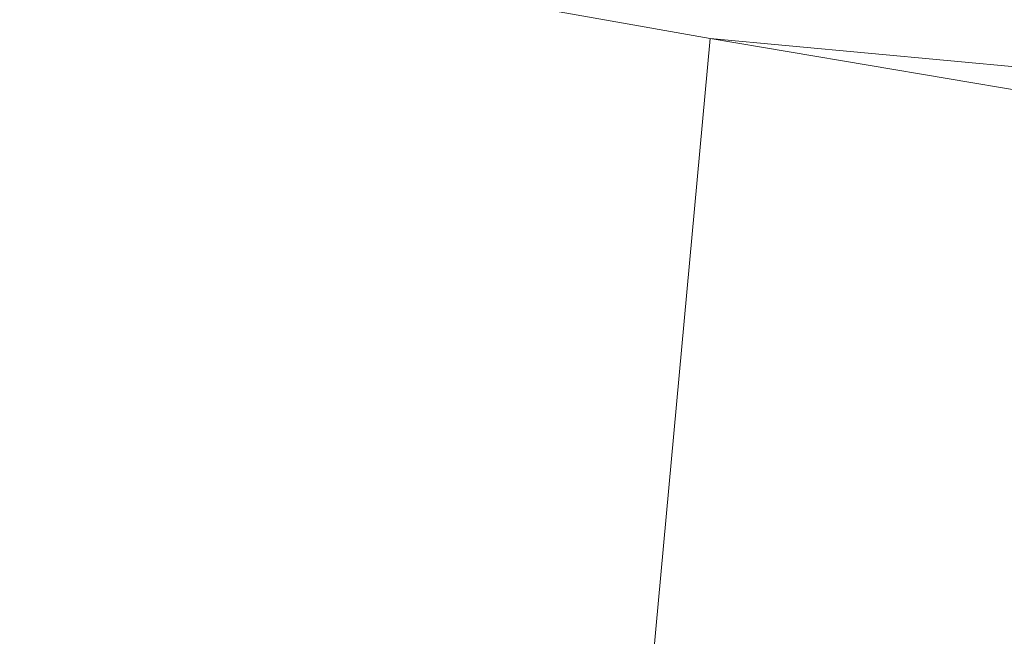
# Model space of a CAD drawing. Header units: metres. Extents: x 179483 to 180084, y 582739 to 582904.
# Tile 23 of 205: x 179702.3198 to 179702.4226, y 582797.3609 to 582797.4253. Entities that reach past the tile are written whole.
import ezdxf

# ---------------------------------------------------------------- set-up
doc = ezdxf.new("R2010")
doc.units = ezdxf.units.M
doc.layers.add('TA - NIET_INGEMETEN', color=4, linetype='CONTINUOUS', lineweight=18)
doc.layers.add('TA - VRIJGEGEVEN TOT 4M-MV', color=3, linetype='CONTINUOUS', lineweight=18)

msp = doc.modelspace()

# ---------------------------------------------------------------- hatches: boundary and pattern name
at = {"layer": 'TA - VRIJGEGEVEN TOT 4M-MV'}
h = msp.add_hatch(dxfattribs=at)
h.set_pattern_fill('ANSI31', color=256, scale=0.3, angle=90, style=0)
h.paths.add_polyline_path([(179698.68945, 582798.08227), (179673.53816, 582800.40161), (179660.73984, 582801.35957), (179663.03233, 582798.89851), (179668.84038, 582797.60783), (179675.13244, 582797.12382), (179680.08004, 582796.53226), (179682.09947, 582799.32509), (179685.80696, 582799.07061), (179685.27264, 582795.95375), (179685.70548, 582795.87402), (179687.60899, 582796.26337), (179694.10187, 582798.33117), (179702.384, 582797.33759), (179702.39191, 582797.42336)])

# ---------------------------------------------------------------- linework, layer by layer
at = {"layer": 'TA - NIET_INGEMETEN', "linetype": 'ByBlock'}
for points in [[(179705.06816, 582796.97755), (179704.83634, 582795.19884), (179702.34724, 582795.58102), (179702.384, 582797.33759), (179702.384, 582797.33759), (179702.39191, 582797.42336), (179704.56311, 582797.05815)], [(179704.83634, 582795.19884), (179705.06816, 582796.97755), (179704.56311, 582797.05815), (179702.55461, 582797.40835), (179702.39191, 582797.42336), (179702.384, 582797.33759), (179702.34724, 582795.58102)]]:
    msp.add_lwpolyline(points, close=True, dxfattribs=at)
at = {"layer": 'TA - VRIJGEGEVEN TOT 4M-MV', "linetype": 'ByBlock'}
msp.add_lwpolyline([(179673.53816, 582800.40161), (179698.68945, 582798.08227), (179702.39191, 582797.42336), (179702.384, 582797.33759), (179694.10187, 582798.33117), (179687.60899, 582796.26337), (179685.70548, 582795.87402), (179685.27264, 582795.95375), (179685.80696, 582799.07061), (179682.09947, 582799.32509), (179680.08004, 582796.53226), (179675.13244, 582797.12382), (179668.84038, 582797.60783), (179663.03233, 582798.89851), (179660.73984, 582801.35957)], close=True, dxfattribs=at)

doc.saveas('drawing.dxf')
